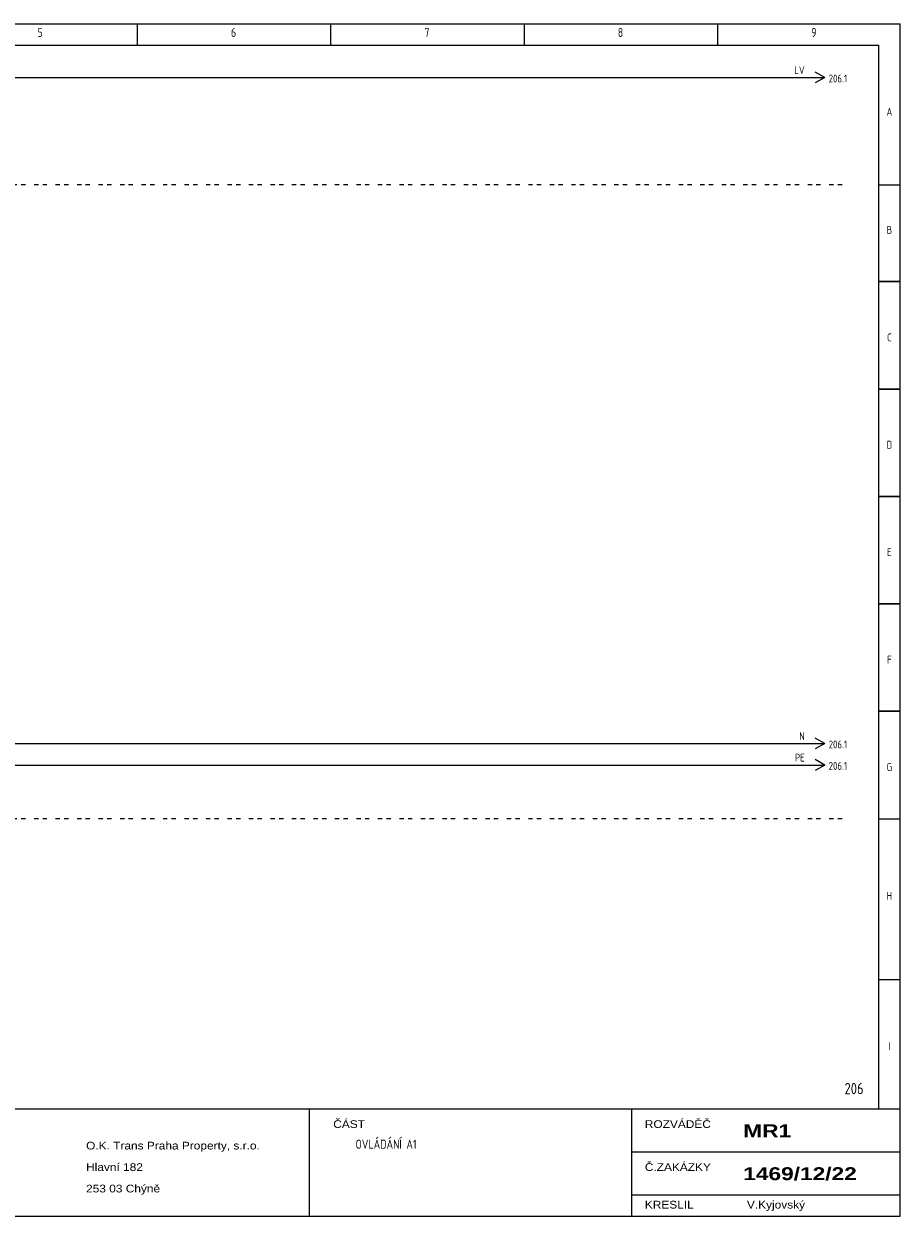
# Model space of a CAD drawing. Header units: millimetres. Extents: x 8 to 412, y 5 to 282.
# Tile 2 of 2: x 209 to 412, y 5 to 282. Entities that reach past the tile are written whole.
import ezdxf
from ezdxf.enums import TextEntityAlignment as Align

# ---------------------------------------------------------------- set-up
doc = ezdxf.new("R2010")
doc.units = ezdxf.units.MM
doc.linetypes.add('Caddy_Solid', pattern=[0])
doc.layers.add('Caddy_1', color=7, linetype='Caddy_Solid', lineweight=25)
doc.styles.add('Caddy_Arial', font='arial.ttf', dxfattribs={"width": 1.1})
doc.styles.add('Caddy_Arial Black', font='ariblk.ttf', dxfattribs={"width": 1.1})
doc.styles.add('Caddy_Vectorfont1p', font='isocp___.ttf', dxfattribs={"width": 0.9})

# ---------------------------------------------------------------- blocks, each defined once
blk = doc.blocks.new('033C71461455')
at = {"layer": 'Caddy_1', "color": 7, "linetype": 'Caddy_Solid', "lineweight": 25}
for p, q in [((7.5, 282.5), (412.5, 282.5)), ((235, 282.5), (235, 277.5)), ((280, 282.5), (280, 277.5)), ((325, 282.5), (325, 277.5)), ((370, 282.5), (370, 277.5)), ((412.5, 5), (412.5, 282.5)), ((12.5, 277.5), (407.5, 277.5)), ((407.5, 277.5), (407.5, 30)), ((407.5, 245), (412.5, 245)), ((407.5, 222.5), (412.5, 222.5)), ((412.5, 222.5), (407.5, 222.5)), ((411.5, 222.5), (410.5, 222.5)), ((412.5, 197.5), (407.5, 197.5)), ((407.5, 197.5), (412.5, 197.5)), ((412.5, 172.5), (407.5, 172.5)), ((407.5, 172.5), (412.5, 172.5)), ((412.5, 147.5), (407.5, 147.5)), ((407.5, 147.5), (412.5, 147.5)), ((412.5, 122.5), (407.5, 122.5)), ((407.5, 122.5), (412.5, 122.5)), ((407.5, 97.5), (412.5, 97.5)), ((412.5, 60), (407.5, 60)), ((7.5, 30), (412.5, 30)), ((275, 30), (275, 5)), ((350, 30), (350, 5)), ((350, 20), (412.5, 20)), ((350, 10), (412.5, 10)), ((7.5, 5), (412.5, 5))]:
    blk.add_line(p, q, dxfattribs=at)
at = {"layer": 'Caddy_1', "color": 7, "lineweight": 25}
for s, height, style, width, p in [('5', 2.1, 'Caddy_Vectorfont1p', 0.9, (211.8, 279.45)), ('6', 2.1, 'Caddy_Vectorfont1p', 0.9, (256.8, 279.45)), ('7', 2.1, 'Caddy_Vectorfont1p', 0.9, (301.8, 279.45)), ('8', 2.1, 'Caddy_Vectorfont1p', 0.9, (346.8, 279.45)), ('9', 2.1, 'Caddy_Vectorfont1p', 0.9, (391.8, 279.45)), ('ČÁST', 1.8, 'Caddy_Arial', 1.1, (280.6, 25.52)), ('ROZVÁDĚČ', 1.8, 'Caddy_Arial', 1.1, (353.1, 25.52)), ('MR1', 3, 'Caddy_Arial Black', 1.1, (376, 23.38)), ('O.K. Trans Praha Property, s.r.o.', 1.8, 'Caddy_Arial', 1.1, (223.1, 20.52)), ('OVLÁDÁNÍ A1', 2.1, 'Caddy_Vectorfont1p', 0.9, (285.8, 20.7)), ('Hlavní 182', 1.8, 'Caddy_Arial', 1.1, (223.1, 15.52)), ('Č.ZAKÁZKY', 1.8, 'Caddy_Arial', 1.1, (353.1, 15.52)), ('1469/12/22', 3, 'Caddy_Arial Black', 1.1, (376, 13.38)), ('253 03 Chýně', 1.8, 'Caddy_Arial', 1.1, (223.1, 10.52)), ('KRESLIL', 1.8, 'Caddy_Arial', 1.1, (353.1, 6.77)), ('V.Kyjovský', 1.8, 'Caddy_Arial', 1.1, (376.85, 6.77))]:
    blk.add_text(s, height=height, dxfattribs=dict(at, style=style, width=width)).set_placement(p)
at = {"layer": 'Caddy_1', "color": 7, "lineweight": 25, "style": 'Caddy_Vectorfont1p', "width": 0.9}
for s, p in [('A', (410, 261.11)), ('B', (410, 233.61)), ('C', (410, 208.61)), ('D', (410, 183.61)), ('E', (410, 158.61)), ('F', (410, 133.61)), ('G', (410, 108.61)), ('H', (410, 78.61)), ('I', (410, 43.61))]:
    blk.add_text(s, height=1.84, dxfattribs=at).set_placement(p, align=Align.CENTER)
at = {"layer": 'Caddy_1', "color": 1, "lineweight": 25, "true_color": 0xff0000, "style": 'Caddy_Vectorfont1p', "width": 0.9}
blk.add_text('206', height=2.625, dxfattribs=at).set_placement((404, 33.38), align=Align.RIGHT)
blk = doc.blocks.new('4A8DD0FD3B9E')
at = {"layer": 'Caddy_1', "color": 7, "linetype": 'Caddy_Solid', "lineweight": 25}
for p, q in [((22, 97.5), (21, 97.5)), ((24, 97.5), (23, 97.5)), ((27, 97.5), (26, 97.5)), ((29, 97.5), (28, 97.5)), ((32, 97.5), (31, 97.5)), ((34, 97.5), (33, 97.5)), ((37, 97.5), (36, 97.5)), ((39, 97.5), (38, 97.5)), ((42, 97.5), (41, 97.5)), ((44, 97.5), (43, 97.5)), ((47, 97.5), (46, 97.5)), ((49, 97.5), (48, 97.5)), ((52, 97.5), (51, 97.5)), ((54, 97.5), (53, 97.5)), ((57, 97.5), (56, 97.5)), ((59, 97.5), (58, 97.5)), ((62, 97.5), (61, 97.5)), ((64, 97.5), (63, 97.5)), ((67, 97.5), (66, 97.5)), ((69, 97.5), (68, 97.5)), ((72, 97.5), (71, 97.5)), ((74, 97.5), (73, 97.5)), ((77, 97.5), (76, 97.5)), ((79, 97.5), (78, 97.5)), ((82, 97.5), (81, 97.5)), ((84, 97.5), (83, 97.5)), ((87, 97.5), (86, 97.5)), ((89, 97.5), (88, 97.5)), ((92, 97.5), (91, 97.5)), ((94, 97.5), (93, 97.5)), ((97, 97.5), (96, 97.5)), ((99, 97.5), (98, 97.5)), ((102, 97.5), (101, 97.5)), ((104, 97.5), (103, 97.5)), ((107, 97.5), (106, 97.5)), ((109, 97.5), (108, 97.5)), ((112, 97.5), (111, 97.5)), ((114, 97.5), (113, 97.5)), ((117, 97.5), (116, 97.5)), ((119, 97.5), (118, 97.5)), ((122, 97.5), (121, 97.5)), ((124, 97.5), (123, 97.5)), ((127, 97.5), (126, 97.5)), ((129, 97.5), (128, 97.5)), ((132, 97.5), (131, 97.5)), ((134, 97.5), (133, 97.5)), ((137, 97.5), (136, 97.5)), ((139, 97.5), (138, 97.5)), ((142, 97.5), (141, 97.5)), ((144, 97.5), (143, 97.5)), ((147, 97.5), (146, 97.5)), ((149, 97.5), (148, 97.5)), ((152, 97.5), (151, 97.5)), ((154, 97.5), (153, 97.5)), ((157, 97.5), (156, 97.5)), ((159, 97.5), (158, 97.5)), ((162, 97.5), (161, 97.5)), ((164, 97.5), (163, 97.5)), ((167, 97.5), (166, 97.5)), ((169, 97.5), (168, 97.5)), ((172, 97.5), (171, 97.5)), ((174, 97.5), (173, 97.5)), ((177, 97.5), (176, 97.5)), ((179, 97.5), (178, 97.5)), ((182, 97.5), (181, 97.5)), ((184, 97.5), (183, 97.5)), ((187, 97.5), (186, 97.5)), ((189, 97.5), (188, 97.5)), ((192, 97.5), (191, 97.5)), ((194, 97.5), (193, 97.5)), ((197, 97.5), (196, 97.5)), ((199, 97.5), (198, 97.5)), ((202, 97.5), (201, 97.5)), ((204, 97.5), (203, 97.5)), ((207, 97.5), (206, 97.5)), ((209, 97.5), (208, 97.5)), ((212, 97.5), (211, 97.5)), ((214, 97.5), (213, 97.5)), ((217, 97.5), (216, 97.5)), ((219, 97.5), (218, 97.5)), ((222, 97.5), (221, 97.5)), ((224, 97.5), (223, 97.5)), ((227, 97.5), (226, 97.5)), ((229, 97.5), (228, 97.5)), ((232, 97.5), (231, 97.5)), ((234, 97.5), (233, 97.5)), ((237, 97.5), (236, 97.5)), ((239, 97.5), (238, 97.5)), ((242, 97.5), (241, 97.5)), ((244, 97.5), (243, 97.5)), ((247, 97.5), (246, 97.5)), ((249, 97.5), (248, 97.5)), ((252, 97.5), (251, 97.5)), ((254, 97.5), (253, 97.5)), ((257, 97.5), (256, 97.5)), ((259, 97.5), (258, 97.5)), ((262, 97.5), (261, 97.5)), ((264, 97.5), (263, 97.5)), ((267, 97.5), (266, 97.5)), ((269, 97.5), (268, 97.5)), ((272, 97.5), (271, 97.5)), ((274, 97.5), (273, 97.5)), ((277, 97.5), (276, 97.5)), ((279, 97.5), (278, 97.5)), ((282, 97.5), (281, 97.5)), ((284, 97.5), (283, 97.5)), ((287, 97.5), (286, 97.5)), ((289, 97.5), (288, 97.5)), ((292, 97.5), (291, 97.5)), ((294, 97.5), (293, 97.5)), ((297, 97.5), (296, 97.5)), ((299, 97.5), (298, 97.5)), ((302, 97.5), (301, 97.5)), ((304, 97.5), (303, 97.5)), ((307, 97.5), (306, 97.5)), ((309, 97.5), (308, 97.5)), ((312, 97.5), (311, 97.5)), ((314, 97.5), (313, 97.5)), ((317, 97.5), (316, 97.5)), ((319, 97.5), (318, 97.5)), ((322, 97.5), (321, 97.5)), ((324, 97.5), (323, 97.5)), ((327, 97.5), (326, 97.5)), ((329, 97.5), (328, 97.5)), ((332, 97.5), (331, 97.5)), ((334, 97.5), (333, 97.5)), ((337, 97.5), (336, 97.5)), ((339, 97.5), (338, 97.5)), ((342, 97.5), (341, 97.5)), ((344, 97.5), (343, 97.5)), ((347, 97.5), (346, 97.5)), ((349, 97.5), (348, 97.5)), ((352, 97.5), (351, 97.5)), ((354, 97.5), (353, 97.5)), ((357, 97.5), (356, 97.5)), ((359, 97.5), (358, 97.5)), ((362, 97.5), (361, 97.5)), ((364, 97.5), (363, 97.5)), ((367, 97.5), (366, 97.5)), ((369, 97.5), (368, 97.5)), ((372, 97.5), (371, 97.5)), ((374, 97.5), (373, 97.5)), ((377, 97.5), (376, 97.5)), ((379, 97.5), (378, 97.5)), ((382, 97.5), (381, 97.5)), ((384, 97.5), (383, 97.5)), ((387, 97.5), (386, 97.5)), ((389, 97.5), (388, 97.5)), ((392, 97.5), (391, 97.5)), ((394, 97.5), (393, 97.5)), ((397, 97.5), (396, 97.5)), ((399, 97.5), (398, 97.5))]:
    blk.add_line(p, q, dxfattribs=at)
blk = doc.blocks.new('B321A4C7A481')
at = {"layer": 'Caddy_1', "color": 70, "linetype": 'Caddy_Solid', "lineweight": 25, "true_color": 0x7cfc00}
for q in [(392.75, 111.25), (392.75, 108.75)]:
    blk.add_line((395, 110), q, dxfattribs=at)
at = {"layer": 'Caddy_1', "color": 70, "lineweight": 25, "true_color": 0x7cfc00, "style": 'Caddy_Vectorfont1p', "width": 0.9}
blk.add_text('206.1', height=1.838, dxfattribs=at).set_placement((395.87, 108.86))
blk.add_attdef('$TAG160010', text='', height=1.84, dxfattribs=at).set_placement((390.29, 110.81), align=Align.RIGHT)
blk = doc.blocks.new('E45694B39ED9')
at = {"layer": 'Caddy_1', "color": 150, "linetype": 'Caddy_Solid', "lineweight": 25, "true_color": 0x1e90ff}
for q in [(392.75, 116.25), (392.75, 113.75)]:
    blk.add_line((395, 115), q, dxfattribs=at)
at = {"layer": 'Caddy_1', "color": 150, "lineweight": 25, "true_color": 0x1e90ff, "style": 'Caddy_Vectorfont1p', "width": 0.9}
blk.add_text('206.1', height=1.838, dxfattribs=at).set_placement((395.87, 113.86))
blk.add_attdef('$TAG160010', text='', height=1.84, dxfattribs=at).set_placement((390.29, 115.81), align=Align.RIGHT)
blk = doc.blocks.new('F3117BAB3BB5')
at = {"layer": 'Caddy_1', "color": 7, "linetype": 'Caddy_Solid', "lineweight": 25}
for p, q in [((22, 245), (21, 245)), ((24, 245), (23, 245)), ((27, 245), (26, 245)), ((29, 245), (28, 245)), ((32, 245), (31, 245)), ((34, 245), (33, 245)), ((37, 245), (36, 245)), ((39, 245), (38, 245)), ((42, 245), (41, 245)), ((44, 245), (43, 245)), ((47, 245), (46, 245)), ((49, 245), (48, 245)), ((52, 245), (51, 245)), ((54, 245), (53, 245)), ((57, 245), (56, 245)), ((59, 245), (58, 245)), ((62, 245), (61, 245)), ((64, 245), (63, 245)), ((67, 245), (66, 245)), ((69, 245), (68, 245)), ((72, 245), (71, 245)), ((74, 245), (73, 245)), ((77, 245), (76, 245)), ((79, 245), (78, 245)), ((82, 245), (81, 245)), ((84, 245), (83, 245)), ((87, 245), (86, 245)), ((89, 245), (88, 245)), ((92, 245), (91, 245)), ((94, 245), (93, 245)), ((97, 245), (96, 245)), ((99, 245), (98, 245)), ((102, 245), (101, 245)), ((104, 245), (103, 245)), ((107, 245), (106, 245)), ((109, 245), (108, 245)), ((112, 245), (111, 245)), ((114, 245), (113, 245)), ((117, 245), (116, 245)), ((119, 245), (118, 245)), ((122, 245), (121, 245)), ((124, 245), (123, 245)), ((127, 245), (126, 245)), ((129, 245), (128, 245)), ((132, 245), (131, 245)), ((134, 245), (133, 245)), ((137, 245), (136, 245)), ((139, 245), (138, 245)), ((142, 245), (141, 245)), ((144, 245), (143, 245)), ((147, 245), (146, 245)), ((149, 245), (148, 245)), ((152, 245), (151, 245)), ((154, 245), (153, 245)), ((157, 245), (156, 245)), ((159, 245), (158, 245)), ((162, 245), (161, 245)), ((164, 245), (163, 245)), ((167, 245), (166, 245)), ((169, 245), (168, 245)), ((172, 245), (171, 245)), ((174, 245), (173, 245)), ((177, 245), (176, 245)), ((179, 245), (178, 245)), ((182, 245), (181, 245)), ((184, 245), (183, 245)), ((187, 245), (186, 245)), ((189, 245), (188, 245)), ((192, 245), (191, 245)), ((194, 245), (193, 245)), ((197, 245), (196, 245)), ((199, 245), (198, 245)), ((202, 245), (201, 245)), ((204, 245), (203, 245)), ((207, 245), (206, 245)), ((209, 245), (208, 245)), ((212, 245), (211, 245)), ((214, 245), (213, 245)), ((217, 245), (216, 245)), ((219, 245), (218, 245)), ((222, 245), (221, 245)), ((224, 245), (223, 245)), ((227, 245), (226, 245)), ((229, 245), (228, 245)), ((232, 245), (231, 245)), ((234, 245), (233, 245)), ((237, 245), (236, 245)), ((239, 245), (238, 245)), ((242, 245), (241, 245)), ((244, 245), (243, 245)), ((247, 245), (246, 245)), ((249, 245), (248, 245)), ((252, 245), (251, 245)), ((254, 245), (253, 245)), ((257, 245), (256, 245)), ((259, 245), (258, 245)), ((262, 245), (261, 245)), ((264, 245), (263, 245)), ((267, 245), (266, 245)), ((269, 245), (268, 245)), ((272, 245), (271, 245)), ((274, 245), (273, 245)), ((277, 245), (276, 245)), ((279, 245), (278, 245)), ((282, 245), (281, 245)), ((284, 245), (283, 245)), ((287, 245), (286, 245)), ((289, 245), (288, 245)), ((292, 245), (291, 245)), ((294, 245), (293, 245)), ((297, 245), (296, 245)), ((299, 245), (298, 245)), ((302, 245), (301, 245)), ((304, 245), (303, 245)), ((307, 245), (306, 245)), ((309, 245), (308, 245)), ((312, 245), (311, 245)), ((314, 245), (313, 245)), ((317, 245), (316, 245)), ((319, 245), (318, 245)), ((322, 245), (321, 245)), ((324, 245), (323, 245)), ((327, 245), (326, 245)), ((329, 245), (328, 245)), ((332, 245), (331, 245)), ((334, 245), (333, 245)), ((337, 245), (336, 245)), ((339, 245), (338, 245)), ((342, 245), (341, 245)), ((344, 245), (343, 245)), ((347, 245), (346, 245)), ((349, 245), (348, 245)), ((352, 245), (351, 245)), ((354, 245), (353, 245)), ((357, 245), (356, 245)), ((359, 245), (358, 245)), ((362, 245), (361, 245)), ((364, 245), (363, 245)), ((367, 245), (366, 245)), ((369, 245), (368, 245)), ((372, 245), (371, 245)), ((374, 245), (373, 245)), ((377, 245), (376, 245)), ((379, 245), (378, 245)), ((382, 245), (381, 245)), ((384, 245), (383, 245)), ((387, 245), (386, 245)), ((389, 245), (388, 245)), ((392, 245), (391, 245)), ((394, 245), (393, 245)), ((397, 245), (396, 245)), ((399, 245), (398, 245))]:
    blk.add_line(p, q, dxfattribs=at)
blk = doc.blocks.new('DEB22DC8D2F5')
at = {"layer": 'Caddy_1', "color": 7, "linetype": 'Caddy_Solid', "lineweight": 25}
for q in [(392.75, 271.25), (392.75, 268.75)]:
    blk.add_line((395, 270), q, dxfattribs=at)
at = {"layer": 'Caddy_1', "color": 7, "lineweight": 25, "style": 'Caddy_Vectorfont1p', "width": 0.9}
blk.add_text('206.1', height=1.838, dxfattribs=at).set_placement((395.87, 268.86))
blk.add_attdef('$TAG160010', text='', height=1.84, dxfattribs=at).set_placement((390.29, 270.81), align=Align.RIGHT)

msp = doc.modelspace()

# ---------------------------------------------------------------- linework, layer by layer
at = {"layer": 'Caddy_1', "color": 7, "linetype": 'Caddy_Solid', "lineweight": 25}
msp.add_line((25, 270), (395, 270), dxfattribs=at)
at = {"layer": 'Caddy_1', "color": 150, "linetype": 'Caddy_Solid', "lineweight": 25, "true_color": 0x1e90ff}
msp.add_line((130, 115), (395, 115), dxfattribs=at)
at = {"layer": 'Caddy_1', "color": 70, "linetype": 'Caddy_Solid', "lineweight": 25, "true_color": 0x7cfc00}
msp.add_line((25, 110), (395, 110), dxfattribs=at)

# ---------------------------------------------------------------- block references
at = {"layer": 'Caddy_1'}
for name in ['033C71461455', 'F3117BAB3BB5', '4A8DD0FD3B9E']:
    msp.add_blockref(name, (0, 0, 1), dxfattribs=at)
ref = msp.add_blockref('DEB22DC8D2F5', (0, 0, 1), dxfattribs=at)
ref.add_attrib('$TAG160010', 'LV', dxfattribs={"color": 7, "lineweight": 25, "height": 1.838, "style": 'Caddy_Vectorfont1p', "width": 0.9}).set_placement((390.29, 270.81), align=Align.RIGHT)
ref = msp.add_blockref('E45694B39ED9', (0, 0, 1), dxfattribs=at)
ref.add_attrib('$TAG160010', 'N', dxfattribs={"color": 150, "lineweight": 25, "true_color": 0x1e90ff, "height": 1.84, "style": 'Caddy_Vectorfont1p', "width": 0.9}).set_placement((390.29, 115.81), align=Align.RIGHT)
ref = msp.add_blockref('B321A4C7A481', (0, 0, 1), dxfattribs=at)
ref.add_attrib('$TAG160010', 'PE', dxfattribs={"color": 70, "lineweight": 25, "true_color": 0x7cfc00, "height": 1.838, "style": 'Caddy_Vectorfont1p', "width": 0.9}).set_placement((390.29, 110.81), align=Align.RIGHT)

doc.saveas('drawing.dxf')
